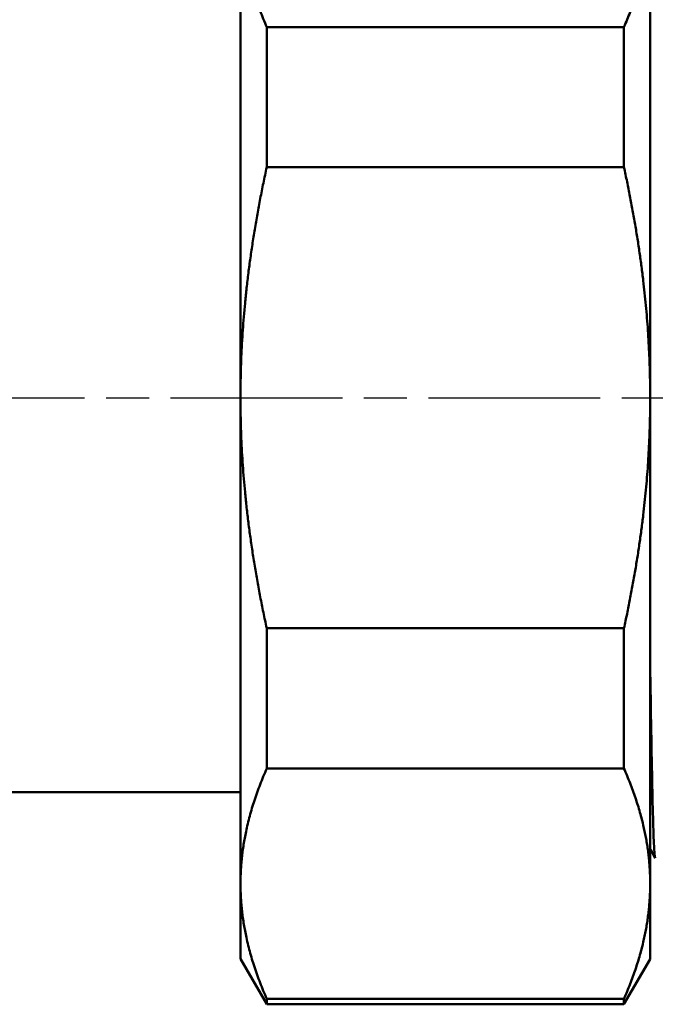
# Model space of a CAD drawing. Header units: millimetres. Extents: x -121 to 738, y -69 to 356.
# Tile 12 of 21: x 54 to 74, y 190 to 223. Entities that reach past the tile are written whole.
import ezdxf

# ---------------------------------------------------------------- set-up
doc = ezdxf.new("R2010")
doc.units = ezdxf.units.MM
doc.linetypes.add('CHAIN', pattern=[0.7087, 0.4724, -0.0591, 0.1181, -0.0591])
for name, color, linetype, lineweight in [('Видимые тонкие (ГОСТ)', 7, 'Continuous', 35), ('Видимый контур (ГОСТ)', 7, 'Continuous', 50), ('Осевая линия (ГОСТ)', 7, 'Continuous', 25), ('Размер (ГОСТ)', 7, 'Continuous', 25)]:
    doc.layers.add(name, color=color, linetype=linetype, lineweight=lineweight)
doc.styles.add('Обычный текст (ГОСТ)', font='GOST Common Italic.ttf')
doc.dimstyles.new('Обычный (ГОСТ)', dxfattribs={"dimtxt": 3.5, "dimasz": 3.5, "dimexe": 1, "dimexo": 0, "dimgap": 0.5, "dimtad": 1, "dimrnd": 1e-08, "dimtxsty": 'Обычный текст (ГОСТ)', "dimblk": 'Filled-1', "dimcen": 0.09, "dimdle": 15, "dimclrd": 256, "dimclre": 256, "dimclrt": 256, "dimazin": 2, "dimtfac": 0.714286, "dimtdec": 3, "dimtmove": 0, "dimatfit": 3, "dimfxl": 1, "dimtolj": 1, "dimlwd": 25, "dimlwe": 25, "dimarcsym": 0})

# ---------------------------------------------------------------- blocks, each defined once
blk = doc.blocks.new('Filled-1')
at = {"color": 0}
for p, q in [((0, 0), (-1, 0.1429)), ((-1, 0.1429), (-1, -0.1429)), ((-1, 0), (0, 0)), ((-1, -0.1429), (0, 0))]:
    blk.add_line(p, q, dxfattribs=at)
at = {"color": 0, "flags": 128}
blk.add_lwpolyline([(-1, -0.1429), (0, 0), (-1, 0.1429), (-1, -0.1429)], dxfattribs=at)
at = {"color": 0}
blk.add_solid([(-1, -0.1429), (0, 0), (-1, 0.1429), (-1, -0.1429)], dxfattribs=at)
blk = doc.blocks.new('*D13')
at = {"layer": 'Defpoints', "color": 0, "linetype": 'Continuous', "transparency": 16777216}
for p in [(95.081, 254.274), (95.081, 238.125), (37.581, 221.794)]:
    blk.add_point(p, dxfattribs=at)
at = {"layer": 'Размер (ГОСТ)', "linetype": 'Continuous', "lineweight": 25, "transparency": 16777216}
for p, q in [((37.581, 221.794), (37.581, 255.274)), ((95.081, 238.125), (95.081, 255.274)), ((41.081, 254.274), (91.581, 254.274))]:
    blk.add_line(p, q, dxfattribs=at)
at = {"layer": 'Размер (ГОСТ)', "linetype": 'Continuous', "lineweight": 25, "transparency": 16777216, "xscale": 3.5, "yscale": 3.5, "zscale": 3.5, "rotation": 180}
blk.add_blockref('Filled-1', (37.581, 254.274), dxfattribs=at)
at = {"layer": 'Размер (ГОСТ)', "linetype": 'Continuous', "lineweight": 25, "transparency": 16777216, "xscale": 3.5, "yscale": 3.5, "zscale": 3.5}
blk.add_blockref('Filled-1', (95.081, 254.274), dxfattribs=at)
at = {"layer": 'Размер (ГОСТ)', "linetype": 'Continuous', "lineweight": 25, "transparency": 16777216, "insert": (61.93, 258.974), "char_height": 3.5, "attachment_point": 1, "style": 'Обычный текст (ГОСТ)'}
blk.add_mtext('\\A1;57,5', dxfattribs=at)

msp = doc.modelspace()

# ---------------------------------------------------------------- linework, layer by layer
at = {"layer": 'Видимые тонкие (ГОСТ)'}
msp.add_open_spline([(74.281, 195.281), (74.288, 195.251), (74.295, 195.23), (74.302, 195.216)], degree=3, dxfattribs=at)
at = {"layer": 'Видимый контур (ГОСТ)'}
for p, q in [((60.781, 226.146), (60.781, 210.125)), ((74.281, 210.702), (74.281, 225.858)), ((61.647, 217.724), (61.647, 222.347)), ((61.647, 222.347), (73.421, 222.347)), ((73.421, 222.347), (73.421, 217.724)), ((61.647, 217.724), (73.421, 217.724)), ((74.281, 209.548), (74.281, 210.702)), ((60.781, 210.125), (60.781, 194.103)), ((74.281, 194.392), (74.281, 209.548)), ((61.647, 197.903), (61.647, 202.525)), ((61.647, 202.525), (73.421, 202.525)), ((73.421, 202.525), (73.421, 197.903)), ((61.647, 197.903), (73.421, 197.903)), ((53.081, 197.125), (60.781, 197.125)), ((74.447, 194.939), (74.302, 195.216)), ((74.281, 193.815), (74.281, 194.392)), ((60.781, 194.103), (60.781, 191.625)), ((74.281, 191.616), (74.281, 193.815)), ((60.781, 191.625), (61.647, 190.125)), ((74.281, 191.616), (73.421, 190.125)), ((61.647, 190.125), (61.647, 190.304)), ((61.647, 190.304), (73.421, 190.304)), ((73.421, 190.304), (73.421, 190.125)), ((61.647, 190.125), (73.421, 190.125))]:
    msp.add_line(p, q, dxfattribs=at)
for points, weights in [([(60.781, 226.146), (60.781, 224.32), (61.647, 222.347)], [1, 1.0343700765, 1.02823620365]), ([(73.421, 222.347), (74.221, 224.17), (74.281, 225.858)], [1.02601976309, 1.03020021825, 1]), ([(61.647, 217.724), (60.781, 213.776), (60.781, 210.125)], [1.02823620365, 1.0343700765, 1]), ([(74.281, 210.702), (74.221, 214.077), (73.421, 217.724)], [1, 1.03020021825, 1.02601976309]), ([(60.781, 210.125), (60.781, 206.473), (61.647, 202.525)], [1, 1.0343700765, 1.02823620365]), ([(73.421, 202.525), (74.221, 206.172), (74.281, 209.548)], [1.02601976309, 1.03020021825, 1]), ([(61.647, 197.903), (60.781, 195.929), (60.781, 194.103)], [1.02823620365, 1.0343700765, 1]), ([(74.281, 194.392), (74.221, 196.079), (73.421, 197.903)], [1, 1.03020021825, 1.02601976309]), ([(60.781, 194.103), (60.781, 192.277), (61.647, 190.304)], [1, 1.0343700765, 1.02823620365]), ([(73.421, 190.304), (74.221, 192.127), (74.281, 193.815)], [1.02601976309, 1.03020021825, 1])]:
    msp.add_rational_spline(points, weights, degree=2, dxfattribs=at)
msp.add_open_spline([(74.454, 194.941), (74.442, 194.911), (74.429, 195.017), (74.394, 195.661), (74.372, 196.429), (74.327, 198.62), (74.305, 200.029), (74.281, 201.667)], degree=3, knots=[-5.361916, -5.361916, -5.361916, -5.361916, -5.006597, -5.006597, -4.415893, -4.415893, -3.819305, -3.819305, -3.819305, -3.819305], dxfattribs=at)
msp.add_open_spline([(74.302, 195.216), (74.299, 195.222), (74.294, 195.232), (74.281, 195.247)], degree=3, dxfattribs=at)
at = {"layer": 'Осевая линия (ГОСТ)', "linetype": 'CHAIN', "ltscale": 11.993792}
msp.add_line((32.975, 210.125), (111.958, 210.125), dxfattribs=at)

# ---------------------------------------------------------------- dimensions: what is measured, and where the dimension line sits
at = {"layer": 'Размер (ГОСТ)', "linetype": 'Continuous', "lineweight": 25}
dim = msp.add_linear_dim(base=(95.081, 254.274), p1=(37.581, 221.794), p2=(95.081, 238.125), dimstyle='Обычный (ГОСТ)', override={"dimgap": 0.5, "dimdec": 2, "dimtol": 0, "dimlim": 0, "dimtp": 0, "dimtm": 0, "dimtdec": 3, "dimtofl": 0, "dimatfit": 1}, dxfattribs=at)
dim.commit()
dim.dimension.update_dxf_attribs({"geometry": '*D13', "text_midpoint": (66.331, 254.274), "dimtype": 160})

doc.saveas('drawing.dxf')
